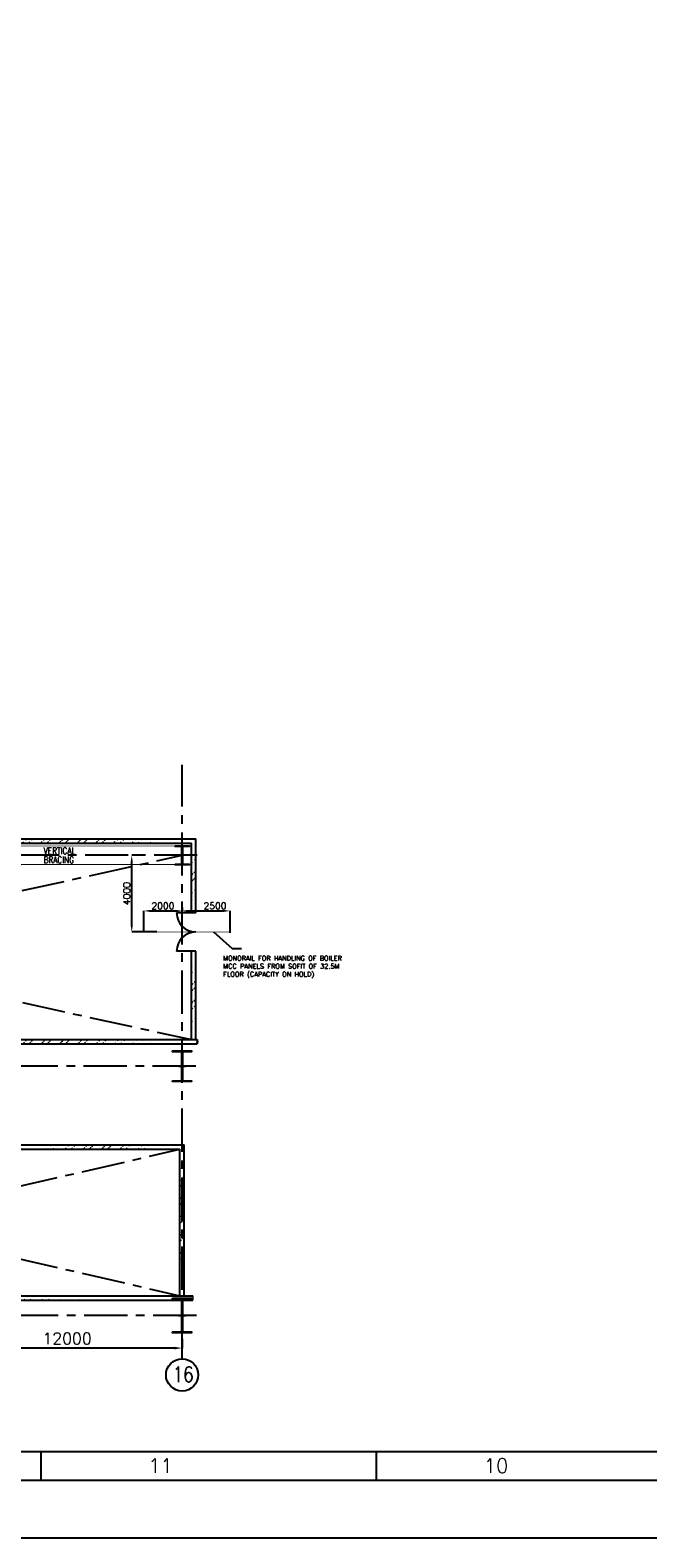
# Model space of a CAD drawing. Header units: inches. Extents: x 0 to 1544102, y -303681 to 23144100.
# Tile 4 of 49: x 102926 to 135145, y -287698 to -209068. Entities that reach past the tile are written whole.
import ezdxf
from ezdxf.enums import TextEntityAlignment as Align

# ---------------------------------------------------------------- set-up
doc = ezdxf.new("R2010")
doc.units = ezdxf.units.IN
doc.header["$LTSCALE"] = 1800
doc.header["$MEASUREMENT"] = 0
doc.linetypes.add('CENTER', pattern=[2, 1.25, -0.25, 0.25, -0.25])
doc.linetypes.add('HIDDEN', pattern=[0.375, 0.25, -0.125])
doc.layers.get('0').update_dxf_attribs({"color": 253, "lineweight": 9})
for name, color, linetype in [('1', 7, 'Continuous'), ('BRACING', 1, 'HIDDEN'), ('CEN', 2, 'CENTER'), ('COL', 1, 'Continuous'), ('DIM', 4, 'Continuous'), ('FORMAT', 9, 'Continuous'), ('GRID', 251, 'CENTER'), ('STEEL', 231, 'Continuous'), ('TEXT', 3, 'Continuous'), ('WALL', 6, 'Continuous')]:
    doc.layers.add(name, color=color, linetype=linetype)
doc.styles.add('ROMANC', font='ROMANC.SHX')
doc.styles.add('ROMANS', font='romans.shx')
doc.styles.add('ROMANT', font='romant')
doc.dimstyles.new('K2', dxfattribs={"dimtxt": 600, "dimasz": 400, "dimexe": 200, "dimexo": 200, "dimgap": 200, "dimtad": 1, "dimdec": 0, "dimzin": 0, "dimdsep": 46, "dimtxsty": 'ROMANC', "dimcen": 0.09, "dimclrd": 256, "dimclrt": 4, "dimadec": 0, "dimazin": 0, "dimtfac": 1, "dimtdec": 0, "dimtofl": 0, "dimtmove": 1, "dimatfit": 3, "dimfxl": 0.18, "dimtolj": 1, "dimtzin": 0, "dimarcsym": 0})
doc.dimstyles.new('USER175', dxfattribs={"dimscale": 175, "dimtxt": 2, "dimasz": 1.75, "dimexe": 0, "dimexo": 0, "dimgap": 0.5, "dimtad": 1, "dimdec": 0, "dimzin": 0, "dimdsep": 46, "dimtxsty": 'ROMANS', "dimcen": 0, "dimclrd": 4, "dimclre": 4, "dimclrt": 4, "dimadec": 0, "dimazin": 0, "dimtfac": 0.09, "dimtdec": 0, "dimtix": 1, "dimtofl": 0, "dimtmove": 0, "dimatfit": 3, "dimfxl": 1, "dimtolj": 1, "dimtzin": 0, "dimarcsym": 0})
pattern_1 = [(45, (-320647.8, -240291.9), (-477.2971, 477.2971), []), (45, (-320329.6, -240291.9), (-477.2971, 477.2971), [])]
pattern_2 = [(45, (-320647.8, -241291.9), (-477.2971, 477.2971), []), (45, (-320329.6, -241291.9), (-477.2971, 477.2971), [])]

# ---------------------------------------------------------------- blocks, each defined once
blk = doc.blocks.new('SHEET_A0')
at = {"layer": 'FORMAT'}
for p, q in [((24, 18), (1076, 18)), ((414, 12), (414, 18)), ((484, 12), (484, 18)), ((12, 12), (1177, 12))]:
    blk.add_line(p, q, dxfattribs=at)
blk.add_lwpolyline([(1189, 841), (0, 841), (0, 0), (1189, 0)], close=True, dxfattribs=at)
at = {"layer": 'FORMAT', "style": 'ROMANS'}
for s, p in [('11', (436.34, 13.53)), ('10', (506.34, 13.53))]:
    blk.add_text(s, height=3, dxfattribs=at).set_placement(p)
at = {"layer": 'FORMAT', "color": 3, "flags": 13}
for tag, height, rotation, style, p in [('DRGNO', 3.5, 180, 'ROMANT', (99.42, 824.44)), ('FILE_PATH', 2, 90, 'ROMANS', (18.35, 51.64))]:
    blk.add_attdef(tag, text='', height=height, rotation=rotation, dxfattribs=dict(at, style=style)).set_placement(p, align=Align.MIDDLE_LEFT)
for tag, height, style, p in [('DRN', 2, 'ROMANS', (1122.62, 62.51)), ('DESIGN', 2, 'ROMANS', (1122.62, 58.59)), ('CHD', 2, 'ROMANS', (1122.62, 54.43)), ('APPD', 2, 'ROMANS', (1122.62, 50.27)), ('SCALE', 2, 'ROMANS', (1088.44, 28.38)), ('DRGNO', 3.5, 'ROMANT', (1105.05, 23))]:
    blk.add_attdef(tag, text='', height=height, dxfattribs=dict(at, style=style)).set_placement(p, align=Align.MIDDLE_LEFT)
at = {"layer": 'FORMAT', "color": 3, "style": 'ROMANS', "width": 0.8, "flags": 13}
for p in [(1162.9, 62.51), (1162.9, 58.35), (1162.9, 54.19), (1162.9, 50.16)]:
    blk.add_attdef('DATE', text='', height=2, dxfattribs=at).set_placement(p, align=Align.MIDDLE_LEFT)
at = {"layer": 'FORMAT', "color": 3, "style": 'ROMANS', "flags": 13}
for tag, p in [('1', (1119.96, 13.98)), ('REV', (1156.97, 13.98))]:
    blk.add_attdef(tag, p, '', height=2, dxfattribs=at)
blk = doc.blocks.new('*D395')
at = {"layer": 'DIM', "color": 0, "lineweight": -2, "transparency": 16777216}
for p, q in [((98852, -277170), (98852, -277802)), ((110852, -277320), (110852, -277802))]:
    blk.add_line(p, q, dxfattribs=at)
at = {"layer": 'DIM', "lineweight": -2, "transparency": 16777216}
blk.add_line((110452, -277802), (99252, -277802), dxfattribs=at)
at = {"layer": 'DIM', "transparency": 16777216}
for points in [[(99252, -277735), (99252, -277868), (98852, -277802)], [(110452, -277735), (110452, -277868), (110852, -277802)]]:
    blk.add_solid(points, dxfattribs=at)
at = {"layer": 'DIM', "color": 4, "transparency": 16777216, "insert": (104852, -277302), "char_height": 600, "attachment_point": 5, "style": 'ROMANC'}
blk.add_mtext('\\A1;12000', dxfattribs=at)
blk = doc.blocks.new('C-ROW COLUMN')
at = {"layer": 'COL'}
h = blk.add_hatch(dxfattribs=at)
h.set_pattern_fill('ANSI31', color=256, scale=200, style=0)
h.set_pattern_definition([(45, (-1315.907, -6.545), (-17.6776695, 17.6776695), [])])
h.paths.add_polyline_path([(77950, 120865), (76960, 120865), (76960, 120820), (77950, 120820)])
h.paths.add_polyline_path([(77478, 120820), (77433, 120820), (77433, 119310), (77478, 119310)])
h.paths.add_polyline_path([(77950, 119310), (76960, 119310), (76960, 119265), (77950, 119265)])
at = {"layer": 'CEN'}
for p, q in [((77455, 119265), (77455, 120865)), ((77264, 120065), (77647, 120065))]:
    blk.add_line(p, q, dxfattribs=at)
at = {"layer": 'COL'}
for points in [[(76960, 120865), (77950, 120865), (77950, 120820), (76960, 120820)], [(77433, 120820), (77478, 120820), (77478, 119310), (77433, 119310)], [(76960, 119310), (77950, 119310), (77950, 119265), (76960, 119265)]]:
    blk.add_lwpolyline(points, close=True, dxfattribs=at)
blk = doc.blocks.new('B-ROW COLUMN')
at = {"layer": 'COL'}
h = blk.add_hatch(dxfattribs=at)
h.set_pattern_fill('ANSI31', color=256, scale=200, style=0)
h.set_pattern_definition([(45, (155648.048, 63141.767), (-17.67767, 17.67767), [])])
h.paths.add_polyline_path([(171095, 85178), (172085, 85178), (172085, 85128), (171095, 85128)])
h.paths.add_polyline_path([(171574, 86878), (171606, 86878), (171606, 85178), (171574, 85178)])
h.paths.add_polyline_path([(171095, 86928), (172085, 86928), (172085, 86878), (171095, 86878)])
blk.add_line((171590, 85128), (171590, 86928))
at = {"layer": 'CEN'}
for p, q in [((171590, 85128), (171590, 86928)), ((171399, 86028), (171782, 86028))]:
    blk.add_line(p, q, dxfattribs=at)
at = {"layer": 'COL'}
for points in [[(171095, 86928), (172085, 86928), (172085, 86878), (171095, 86878)], [(171574, 86878), (171606, 86878), (171606, 85178), (171574, 85178)], [(171095, 85178), (172085, 85178), (172085, 85128), (171095, 85128)]]:
    blk.add_lwpolyline(points, close=True, dxfattribs=at)
blk = doc.blocks.new('D-ROW COLUMN')
at = {"layer": 'COL'}
h = blk.add_hatch(dxfattribs=at)
h.set_pattern_fill('ANSI31', color=256, scale=200, angle=180, style=0)
h.set_pattern_definition([(225, (-560004.63, -115195.517), (17.6776695, -17.6776695), [])])
h.paths.add_polyline_path([(370, 500), (0, 500), (0, 460), (14, 460), (370, 460)])
h.paths.add_polyline_path([(0, 500), (-370, 500), (-370, 460), (0, 460)])
h.paths.add_polyline_path([(14, 460), (0, 460), (0, 0), (14, 0)])
h.paths.add_polyline_path([(0, 460), (-14, 460), (-14, 0), (0, 0)])
h.paths.add_polyline_path([(14, 0), (0, 0), (0, -460), (14, -460)])
h.paths.add_polyline_path([(0, 0), (-14, 0), (-14, -460), (0, -460)])
h.paths.add_polyline_path([(370, -460), (0, -460), (0, -500), (370, -500)])
h.paths.add_polyline_path([(0, -460), (-14, -460), (-370, -460), (-370, -500), (0, -500)])
at = {"layer": 'CEN'}
for p, q in [((192, 0), (-192, 0)), ((0, 500), (0, -500))]:
    blk.add_line(p, q, dxfattribs=at)
at = {"layer": 'COL'}
for points in [[(-370, 500), (370, 500), (370, 460), (-370, 460)], [(-14, 460), (14, 460), (14, -460), (-14, -460)], [(-370, -460), (370, -460), (370, -500), (-370, -500)]]:
    blk.add_lwpolyline(points, close=True, dxfattribs=at)
blk = doc.blocks.new('*D548')
at = {"color": 4, "lineweight": -2, "transparency": 16777216}
for p, q in [((108591, -252101), (108224, -252101)), ((108224, -255795), (108224, -252407)), ((109527, -256101), (108224, -256101))]:
    blk.add_line(p, q, dxfattribs=at)
at = {"color": 4, "transparency": 16777216}
for points in [[(108173, -252407), (108275, -252407), (108224, -252101)], [(108173, -255795), (108275, -255795), (108224, -256101)]]:
    blk.add_solid(points, dxfattribs=at)
at = {"color": 4, "transparency": 16777216, "insert": (107962, -254101), "char_height": 350, "attachment_point": 5, "rotation": 90, "style": 'ROMANS'}
blk.add_mtext('\\A1;4000', dxfattribs=at)
blk = doc.blocks.new('*D551')
at = {"color": 4, "lineweight": -2, "transparency": 16777216}
for p, q in [((108852, -256101), (108852, -255002)), ((109159, -255002), (110546, -255002))]:
    blk.add_line(p, q, dxfattribs=at)
at = {"color": 4, "transparency": 16777216}
for points in [[(109159, -254951), (109159, -255053), (108852, -255002)], [(110546, -254951), (110546, -255053), (110852, -255002)]]:
    blk.add_solid(points, dxfattribs=at)
at = {"color": 4, "transparency": 16777216, "insert": (109852, -254740), "char_height": 350, "attachment_point": 5, "style": 'ROMANS'}
blk.add_mtext('\\A1;2000', dxfattribs=at)
blk = doc.blocks.new('*D552')
at = {"color": 4, "lineweight": -2, "transparency": 16777216}
for p, q in [((110852, -254825), (110852, -255001)), ((111159, -255001), (113046, -255001)), ((113352, -256147), (113352, -255001))]:
    blk.add_line(p, q, dxfattribs=at)
at = {"color": 4, "transparency": 16777216}
for points in [[(111159, -254950), (111159, -255052), (110852, -255001)], [(113046, -254950), (113046, -255052), (113352, -255001)]]:
    blk.add_solid(points, dxfattribs=at)
at = {"color": 4, "transparency": 16777216, "insert": (112569, -254738), "char_height": 350, "attachment_point": 5, "style": 'ROMANS'}
blk.add_mtext('\\A1;2500', dxfattribs=at)

msp = doc.modelspace()

# ---------------------------------------------------------------- hatches: boundary and pattern name
h = msp.add_hatch()
h.set_pattern_fill('ANSI32', color=256, scale=1800, style=0)
h.set_pattern_definition(pattern_1)
edge = h.paths.add_edge_path()
edge.add_line((99567.36, -251236.25), (111567.36, -251236.25))
edge.add_line((99337.36, -251466.25), (111337.36, -251466.25))
h = msp.add_hatch()
h.set_pattern_fill('ANSI32', color=256, scale=1800, style=0)
h.set_pattern_definition(pattern_1)
edge = h.paths.add_edge_path()
edge.add_line((111337.36, -255101.25), (111337.36, -251466.25))
edge.add_line((111567.36, -255101.25), (111567.36, -251236.25))
h = msp.add_hatch()
h.set_pattern_fill('ANSI32', color=256, scale=1800, style=0)
h.set_pattern_definition(pattern_1)
edge = h.paths.add_edge_path()
edge.add_line((111337.36, -261711.25), (111337.36, -257101.25))
edge.add_line((111567.36, -261711.25), (111567.36, -257101.25))
h = msp.add_hatch()
h.set_pattern_fill('ANSI32', color=256, scale=1800, style=0)
h.set_pattern_definition(pattern_1)
edge = h.paths.add_edge_path()
edge.add_line((96925.97, -261711.25), (111644.65, -261711.25))
edge.add_line((96925.97, -261941.25), (111644.65, -261941.25))
h = msp.add_hatch()
h.set_pattern_fill('ANSI32', color=256, scale=1800, style=0)
h.set_pattern_definition(pattern_2)
edge = h.paths.add_edge_path()
edge.add_line((102352.36, -267201.25), (110967.36, -267201.25))
edge.add_line((102352.36, -267431.25), (110737.36, -267431.25))
h = msp.add_hatch()
h.set_pattern_fill('ANSI32', color=256, scale=1800, style=0)
h.set_pattern_definition(pattern_2)
edge = h.paths.add_edge_path()
edge.add_line((110967.36, -275071.25), (110967.36, -267201.25))
edge.add_line((110737.36, -275071.25), (110737.36, -267431.25))
h = msp.add_hatch()
h.set_pattern_fill('ANSI32', color=256, scale=1800, style=0)
h.set_pattern_definition(pattern_2)
edge = h.paths.add_edge_path()
edge.add_line((73036.38, -275071.25), (111403.45, -275071.25))
edge.add_line((73252.36, -275301.25), (111403.45, -275301.25))

# ---------------------------------------------------------------- linework, layer by layer
msp.add_lwpolyline([(111403.45, -275071.25), (111403.45, -275167.08), (111426.45, -275167.08), (111380.45, -275205.41), (111403.45, -275205.41), (111403.45, -275301.25)])
at = {"layer": '1'}
msp.add_circle((110852.36, -279201.5), 840.34, dxfattribs=at)
msp.add_circle((110852.36, -279201.5), 840.34, dxfattribs=at)
at = {"layer": 'BRACING', "const_width": 40}
for points in [[(99222.36, -251621.25), (110482.36, -251621.25)], [(99222.36, -252581.25), (110482.36, -252581.25)]]:
    msp.add_lwpolyline(points, dxfattribs=at)
at = {"layer": 'CEN'}
for p, q in [((67352.36, -261711.25), (110852.36, -252101.25)), ((67352.36, -252101.25), (111337.36, -261711.25)), ((77582.36, -275071.25), (110737.36, -267431.25)), ((77582.36, -267431.25), (110737.36, -275071.25))]:
    msp.add_line(p, q, dxfattribs=at)
at = {"layer": 'GRID'}
for p, q in [((110852.36, -278361.16), (110852.36, -247376.9)), ((111644.86, -252101.25), (58642.9, -252101.25)), ((111565.65, -263101.25), (56566.18, -263101.25)), ((111595.74, -276101.25), (56566.18, -276101.25))]:
    msp.add_line(p, q, dxfattribs=at)
at = {"layer": 'STEEL', "const_width": 30}
msp.add_lwpolyline([(108852.36, -256101.25), (113352.36, -256101.25)], dxfattribs=at)
at = {"layer": 'WALL'}
for p, q in [((99337.36, -251466.25), (111337.36, -251466.25)), ((99567.36, -251236.25), (111567.36, -251236.25)), ((111337.36, -255101.25), (111337.36, -251466.25)), ((111567.36, -255101.25), (111567.36, -251236.25)), ((111567.36, -255101.25), (110567.36, -255101.25)), ((111567.36, -257101.25), (110567.36, -257101.25)), ((111337.36, -261711.25), (111337.36, -257101.25)), ((111567.36, -261711.25), (111567.36, -257101.25)), ((96925.97, -261711.25), (111644.65, -261711.25)), ((96925.97, -261941.25), (111644.65, -261941.25)), ((102352.36, -267201.25), (110967.36, -267201.25)), ((110967.36, -275071.25), (110967.36, -267201.25)), ((102352.36, -267431.25), (110737.36, -267431.25)), ((110737.36, -275071.25), (110737.36, -267431.25)), ((73036.38, -275071.25), (111403.45, -275071.25)), ((73252.36, -275301.25), (111403.45, -275301.25))]:
    msp.add_line(p, q, dxfattribs=at)
msp.add_lwpolyline([(111644.65, -261711.25), (111644.65, -261807.08), (111667.65, -261807.08), (111621.65, -261845.41), (111644.65, -261845.41), (111644.65, -261941.25)], dxfattribs=at)
for centre, start, end in [((111567.36, -255101.25), 180, 270), ((111567.36, -257101.25), 90, 180)]:
    msp.add_arc(centre, 1000, start, end, dxfattribs=at)

# ---------------------------------------------------------------- block references
at = {"color": 161, "linetype": 'ByBlock', "xscale": 250, "yscale": 250, "zscale": 250}
msp.add_blockref('SHEET_A0', (0, -287698.08), dxfattribs=at)
for name, p in [('D-ROW COLUMN', (110852.36, -252101.25)), ('C-ROW COLUMN', (33396.92, -383166.4)), ('B-ROW COLUMN', (-60737.86, -362128.87))]:
    msp.add_blockref(name, p)

# ---------------------------------------------------------------- texts
at = {"layer": 'TEXT', "style": 'ROMANC', "width": 0.8}
msp.add_text('16', height=800, dxfattribs=at).set_placement((110357.97, -279571.21))
at = {"layer": 'TEXT', "insert": (103626.89, -251691.25), "char_height": 350, "width": 1838.5567, "attachment_point": 1, "line_spacing_factor": 0.805714, "style": 'ROMANS'}
msp.add_mtext('{\\W0.8;VERTICAL BRACING}', dxfattribs=at)
at = {"layer": 'TEXT', "insert": (112993.98, -257345.82), "char_height": 250, "width": 7325.8005, "attachment_point": 1, "style": 'ROMANS'}
msp.add_mtext('MONORAIL FOR HANDLING OF BOILER MCC PANELS FROM SOFIT OF 32.5M FLOOR (CAPACITY ON HOLD)', dxfattribs=at)

# ---------------------------------------------------------------- dimensions: what is measured, and where the dimension line sits
dim = msp.add_linear_dim(base=(108224.42, -252101.25), p1=(109527.45, -256101.25), p2=(108591.24, -252101.25), angle=90, dimstyle='USER175')
dim.commit()
dim.dimension.update_dxf_attribs({"geometry": '*D548', "text_midpoint": (107961.92, -254101.25)})
dim = msp.add_linear_dim(base=(110852.36, -255002.34), p1=(108852.36, -256101.25), p2=(110852.36, -255002.34), dimstyle='USER175')
dim.commit()
dim.dimension.update_dxf_attribs({"geometry": '*D551', "text_midpoint": (109852.36, -254739.84)})
dim = msp.add_linear_dim(base=(113352.36, -255000.57), p1=(110852.36, -254825.39), p2=(113352.36, -256146.83), dimstyle='USER175')
dim.commit()
dim.dimension.update_dxf_attribs({"geometry": '*D552', "text_midpoint": (112569.45, -255000.57), "dimtype": 160})
at = {"layer": 'DIM'}
dim = msp.add_linear_dim(base=(98852.36, -277801.53), p1=(110852.36, -277319.86), p2=(98852.36, -277169.91), angle=180, dimstyle='K2', override={"dimexe": 0, "dimexo": 0}, dxfattribs=at)
dim.commit()
dim.dimension.update_dxf_attribs({"geometry": '*D395', "text_midpoint": (104852.36, -277301.53)})

# ---------------------------------------------------------------- leaders
msp.add_leader([(112497.44, -256101.25), (113471.05, -256969.37), (113958.05, -256969.37)], dimstyle='USER175', override={"dimgap": 0.5, "dimtad": 0}, dxfattribs=at)

doc.saveas('drawing.dxf')
